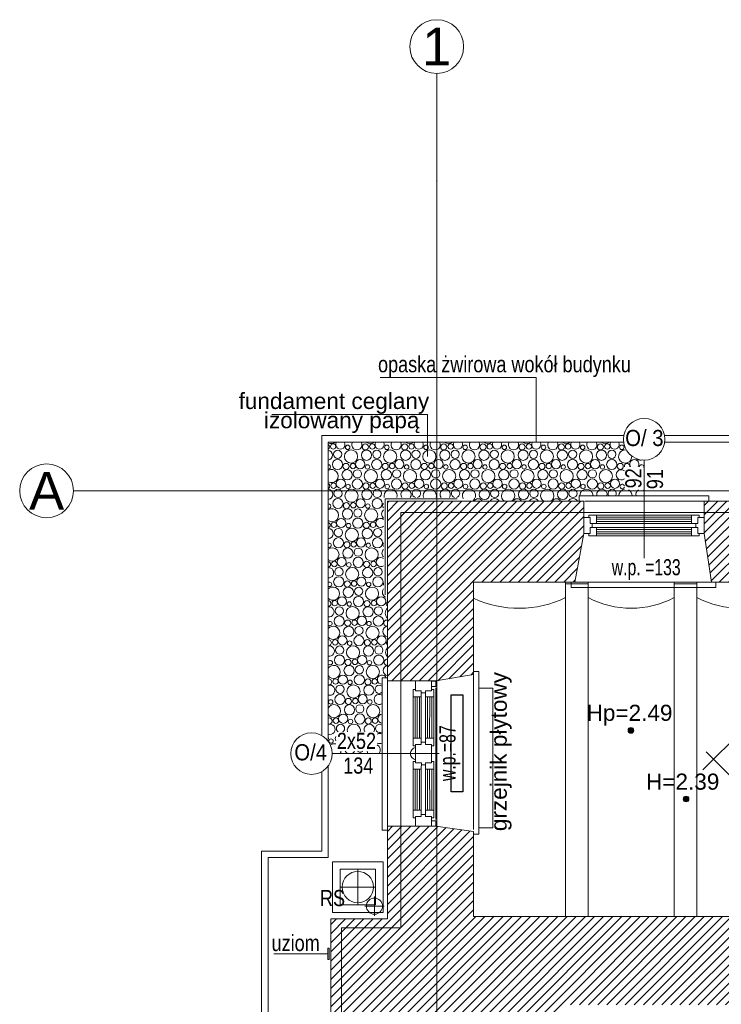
# Model space of a CAD drawing. Header units: millimetres. Extents: x -573548 to 674770, y -184010 to -47794.
# Tile 74 of 181: x 76748 to 83263, y -98193 to -89042. Entities that reach past the tile are written whole.
import ezdxf
from ezdxf.enums import TextEntityAlignment as Align

# ---------------------------------------------------------------- set-up
doc = ezdxf.new("R2010")
doc.units = ezdxf.units.MM
for name, color, linetype, lineweight in [('_PG_URZADZENIA ELEKTR', 150, 'Continuous', 35), ('A.02 RZUT PIWNICY_is$0$A-WYSOKOSCI_Nr_pióra__7', 8, 'Continuous', 9), ('A.02 RZUT PIWNICY_is$0$detalokna_Nr_pióra__2', 8, 'Continuous', 9), ('A.02 RZUT PIWNICY_is$0$detalokna_Nr_pióra__8', 8, 'Continuous', 9), ('A.02 RZUT PIWNICY_is$0$GRZEJNIK_Nr_pióra__1', 8, 'Continuous', 9), ('A.02 RZUT PIWNICY_is$0$HATCH_Nr_pióra__18', 8, 'Continuous', 9), ('A.02 RZUT PIWNICY_is$0$Nowe_A-OKNA-OPIS_Nr_pióra__59', 8, 'Continuous', 9), ('A.02 RZUT PIWNICY_is$0$Nowe_A_okno_Nr_pióra__59', 8, 'Continuous', 9), ('A.02 RZUT PIWNICY_is$0$OBRYS PARTERU#1_Nr_pióra__1', 8, 'Continuous', 9), ('A.02 RZUT PIWNICY_is$0$opaska_Nr_pióra__1', 8, 'Continuous', 9), ('A.02 RZUT PIWNICY_is$0$opisy inne_Nr_pióra__1', 8, 'Continuous', 9), ('A.02 RZUT PIWNICY_is$0$opisy inne_Nr_pióra__10', 8, 'Continuous', 9), ('A.02 RZUT PIWNICY_is$0$OSIE_Nr_pióra__1', 8, 'Continuous', 9), ('A.02 RZUT PIWNICY_is$0$PARAPET_Nr_pióra__7', 8, 'Continuous', 9), ('A.02 RZUT PIWNICY_is$0$POSADZKI_Nr_pióra__18', 8, 'Continuous', 9), ('A.02 RZUT PIWNICY_is$0$RURY SPUSTOWE_Nr_pióra__3', 8, 'Continuous', 9), ('A.02 RZUT PIWNICY_is$0$strop_cieniej_Nr_pióra__1', 8, 'Continuous', 9), ('A.02 RZUT PIWNICY_is$0$strop_Nr_pióra__1', 8, 'Continuous', 9), ('A.02 RZUT PIWNICY_is$0$Structural - Bearing_Nr_pióra__21', 8, 'Continuous', 9), ('A.02 RZUT PIWNICY_is$0$Structural - Grid', 8, 'Continuous', 9), ('A.02 RZUT PIWNICY_is$0$Structural - Grid_Nr_pióra__17', 8, 'Continuous', 9), ('A.02 RZUT PIWNICY_is$0$UZOIM#3_Nr_pióra__2', 8, 'Continuous', 9)]:
    doc.layers.add(name, color=color, linetype=linetype, lineweight=lineweight)
doc.styles.add('A.02 RZUT PIWNICY_is$0$STYL_AUTOMATYCZNY_1', font='arial.ttf')
doc.styles.add('A.02 RZUT PIWNICY_is$0$STYL_AUTOMATYCZNY_4', font='arial.ttf', dxfattribs={"width": 0.8})
doc.styles.add('A.02 RZUT PIWNICY_is$0$STYL_AUTOMATYCZNY_5', font='arial.ttf', dxfattribs={"width": 0.7})
doc.styles.add('A.02 RZUT PIWNICY_is$0$STYL_AUTOMATYCZNY_6', font='arial.ttf', dxfattribs={"width": 0.9})
pattern_1 = [(45, (0, 0), (-42.426407, 42.426407), [])]

# ---------------------------------------------------------------- blocks, each defined once
blk = doc.blocks.new('*X80')
at = {"layer": 'A.02 RZUT PIWNICY_is$0$HATCH_Nr_pióra__18'}
for centre, radius in [((80229.1, -93008.5), 25.1), ((80270.9, -93080.6), 38.4), ((80395, -93101.8), 61.2), ((80363.8, -93016.2), 20.7), ((80538.6, -93089.4), 47.7), ((80528.9, -93012), 28.6), ((80592.8, -93008.5), 25.1), ((80634.6, -93080.6), 38.4), ((80758.7, -93101.8), 61.2), ((80727.5, -93016.2), 20.7), ((80902.3, -93089.4), 47.7), ((80892.6, -93012), 28.6), ((80956.5, -93008.5), 25.1), ((80998.3, -93080.6), 38.4), ((81122.4, -93101.8), 61.2), ((81091.2, -93016.2), 20.7), ((81266, -93089.4), 47.7), ((81256.4, -93012), 28.6), ((81320.2, -93008.5), 25.1), ((81362, -93080.6), 38.4), ((81486.2, -93101.8), 61.2), ((81454.9, -93016.2), 20.7), ((81629.7, -93089.4), 47.7), ((81620.1, -93012), 28.6), ((81683.9, -93008.5), 25.1), ((81725.8, -93080.6), 38.4), ((81849.9, -93101.8), 61.2), ((81818.6, -93016.2), 20.7), ((81993.4, -93089.4), 47.7), ((81983.8, -93012), 28.6), ((82047.6, -93008.5), 25.1), ((82089.5, -93080.6), 38.4), ((82213.6, -93101.8), 61.2), ((82182.3, -93016.2), 20.7), ((82357.1, -93089.4), 47.7), ((82347.5, -93012), 28.6), ((82411.3, -93008.5), 25.1), ((82453.2, -93080.6), 38.4), ((82577.3, -93101.8), 61.2), ((82546, -93016.2), 20.7), ((82720.8, -93089.4), 47.7), ((82711.2, -93012), 28.6), ((82775, -93008.5), 25.1), ((82816.9, -93080.6), 38.4), ((82909.8, -93016.2), 20.7), ((80269.9, -93174.9), 47.3), ((80480.1, -93172.7), 42.6), ((80633.6, -93174.9), 47.3), ((80843.8, -93172.7), 42.6), ((80997.3, -93174.9), 47.3), ((81207.6, -93172.7), 42.6), ((81361, -93174.9), 47.3), ((81571.3, -93172.7), 42.6), ((81724.7, -93174.9), 47.3), ((81935, -93172.7), 42.6), ((82088.4, -93174.9), 47.3), ((82298.7, -93172.7), 42.6), ((82452.2, -93174.9), 47.3), ((82662.4, -93172.7), 42.6), ((82815.9, -93174.9), 47.3), ((80358.6, -93271.4), 47.7), ((80348.9, -93194), 28.6), ((80412.8, -93190.5), 25.1), ((80454.6, -93262.5), 38.4), ((80578.7, -93283.8), 61.2), ((80547.5, -93198.2), 20.7), ((80722.3, -93271.4), 47.7), ((80712.6, -93194), 28.6), ((80776.5, -93190.5), 25.1), ((80818.3, -93262.5), 38.4), ((80942.4, -93283.8), 61.2), ((80911.2, -93198.2), 20.7), ((81086, -93271.4), 47.7), ((81076.4, -93194), 28.6), ((81140.2, -93190.5), 25.1), ((81182, -93262.5), 38.4), ((81306.2, -93283.8), 61.2), ((81274.9, -93198.2), 20.7), ((81449.7, -93271.4), 47.7), ((81440.1, -93194), 28.6), ((81503.9, -93190.5), 25.1), ((81545.8, -93262.5), 38.4), ((81669.9, -93283.8), 61.2), ((81638.6, -93198.2), 20.7), ((81813.4, -93271.4), 47.7), ((81803.8, -93194), 28.6), ((81867.6, -93190.5), 25.1), ((81909.5, -93262.5), 38.4), ((82033.6, -93283.8), 61.2), ((82002.3, -93198.2), 20.7), ((82177.1, -93271.4), 47.7), ((82167.5, -93194), 28.6), ((82231.3, -93190.5), 25.1), ((82273.2, -93262.5), 38.4), ((82397.3, -93283.8), 61.2), ((82366, -93198.2), 20.7), ((82540.8, -93271.4), 47.7), ((82531.2, -93194), 28.6), ((82595, -93190.5), 25.1), ((82636.9, -93262.5), 38.4), ((82761, -93283.8), 61.2), ((82729.8, -93198.2), 20.7), ((82894.9, -93194), 28.6), ((80300.1, -93354.7), 42.6), ((80453.6, -93356.9), 47.3), ((80663.8, -93354.7), 42.6), ((80817.3, -93356.9), 47.3), ((81027.6, -93354.7), 42.6), ((81181, -93356.9), 47.3), ((81391.3, -93354.7), 42.6), ((81544.7, -93356.9), 47.3), ((81755, -93354.7), 42.6), ((81908.4, -93356.9), 47.3), ((82118.7, -93354.7), 42.6), ((82272.2, -93356.9), 47.3), ((82482.4, -93354.7), 42.6), ((82635.9, -93356.9), 47.3), ((82846.1, -93354.7), 42.6), ((80232.8, -93372.5), 25.1), ((80274.6, -93444.5), 38.4), ((80398.7, -93465.8), 61.2), ((80367.5, -93380.2), 20.7), ((80542.3, -93453.4), 47.7), ((80532.6, -93376), 28.6), ((80596.5, -93372.5), 25.1), ((80638.3, -93444.5), 38.4), ((80731.2, -93380.2), 20.7), ((80896.4, -93376), 28.6), ((80960.2, -93372.5), 25.1), ((81094.9, -93380.2), 20.7), ((81260.1, -93376), 28.6), ((81323.9, -93372.5), 25.1), ((81458.6, -93380.2), 20.7), ((81633.4, -93453.4), 47.7), ((81623.8, -93376), 28.6), ((81687.6, -93372.5), 25.1), ((81729.5, -93444.5), 38.4), ((81822.3, -93380.2), 20.7), ((81997.1, -93453.4), 47.7), ((81987.5, -93376), 28.6), ((82051.3, -93372.5), 25.1), ((82093.2, -93444.5), 38.4), ((82186, -93380.2), 20.7), ((82360.8, -93453.4), 47.7), ((82351.2, -93376), 28.6), ((82415, -93372.5), 25.1), ((82456.9, -93444.5), 38.4), ((82549.8, -93380.2), 20.7), ((82714.9, -93376), 28.6), ((82778.7, -93372.5), 25.1), ((80273.6, -93538.9), 47.3), ((80483.8, -93536.7), 42.6), ((80637.3, -93538.9), 47.3), ((80362.3, -93635.4), 47.7), ((80352.6, -93558), 28.6), ((80416.5, -93554.5), 25.1), ((80458.3, -93626.5), 38.4), ((80582.4, -93647.8), 61.2), ((80551.2, -93562.2), 20.7), ((80303.8, -93718.7), 42.6), ((80457.3, -93720.9), 47.3), ((80236.5, -93736.5), 25.1), ((80278.3, -93808.5), 38.4), ((80402.4, -93829.8), 61.2), ((80371.2, -93744.2), 20.7), ((80546, -93817.4), 47.7), ((80536.4, -93740), 28.6), ((80600.2, -93736.5), 25.1), ((80642, -93808.5), 38.4), ((80277.3, -93902.9), 47.3), ((80487.6, -93900.7), 42.6), ((80641, -93902.9), 47.3), ((80366, -93999.4), 47.7), ((80356.4, -93922), 28.6), ((80420.2, -93918.5), 25.1), ((80462, -93990.5), 38.4), ((80586.2, -94011.8), 61.2), ((80554.9, -93926.2), 20.7), ((80307.6, -94082.7), 42.6), ((80461, -94084.9), 47.3), ((80240.2, -94100.5), 25.1), ((80282, -94172.5), 38.4), ((80406.2, -94193.8), 61.2), ((80374.9, -94108.2), 20.7), ((80549.7, -94181.3), 47.7), ((80540.1, -94104), 28.6), ((80603.9, -94100.5), 25.1), ((80645.8, -94172.5), 38.4), ((80281, -94266.9), 47.3), ((80491.3, -94264.7), 42.6), ((80644.7, -94266.9), 47.3), ((80369.7, -94363.3), 47.7), ((80360.1, -94286), 28.6), ((80423.9, -94282.5), 25.1), ((80465.8, -94354.5), 38.4), ((80589.9, -94375.8), 61.2), ((80558.6, -94290.1), 20.7), ((80311.3, -94446.7), 42.6), ((80464.7, -94448.9), 47.3), ((80675, -94446.7), 42.6), ((80243.9, -94464.5), 25.1), ((80285.8, -94536.5), 38.4), ((80409.9, -94557.8), 61.2), ((80378.6, -94472.1), 20.7), ((80553.4, -94545.3), 47.7), ((80543.8, -94468), 28.6), ((80607.6, -94464.5), 25.1), ((80649.5, -94536.5), 38.4), ((80284.7, -94630.9), 47.3), ((80495, -94628.7), 42.6), ((80648.4, -94630.9), 47.3), ((80373.4, -94727.3), 47.7), ((80363.8, -94650), 28.6), ((80427.6, -94646.4), 25.1), ((80469.5, -94718.5), 38.4), ((80593.6, -94739.8), 61.2), ((80562.3, -94654.1), 20.7), ((80315, -94810.7), 42.6), ((80468.4, -94812.9), 47.3), ((80678.7, -94810.7), 42.6), ((80247.6, -94828.4), 25.1), ((80289.5, -94900.5), 38.4), ((80413.6, -94921.8), 61.2), ((80382.3, -94836.1), 20.7), ((80557.1, -94909.3), 47.7), ((80547.5, -94832), 28.6), ((80611.3, -94828.4), 25.1), ((80653.2, -94900.5), 38.4), ((80288.4, -94994.9), 47.3), ((80498.7, -94992.7), 42.6), ((80652.2, -94994.9), 47.3), ((80377.1, -95091.3), 47.7), ((80367.5, -95014), 28.6), ((80431.3, -95010.4), 25.1), ((80473.2, -95082.5), 38.4), ((80597.3, -95103.8), 61.2), ((80566, -95018.1), 20.7), ((80318.7, -95174.7), 42.6), ((80472.2, -95176.9), 47.3), ((80251.3, -95192.4), 25.1), ((80293.2, -95264.5), 38.4), ((80417.3, -95285.8), 61.2), ((80386, -95200.1), 20.7), ((80560.8, -95273.3), 47.7), ((80551.2, -95196), 28.6), ((80615, -95192.4), 25.1), ((80292.2, -95358.9), 47.3), ((80502.4, -95356.7), 42.6), ((80206, -95382.1), 20.7), ((80380.8, -95455.3), 47.7), ((80371.2, -95378), 28.6), ((80435, -95374.4), 25.1), ((80476.9, -95446.5), 38.4), ((80601, -95467.8), 61.2), ((80569.8, -95382.1), 20.7), ((80255, -95556.4), 25.1), ((80322.4, -95538.7), 42.6), ((80475.9, -95540.9), 47.3), ((80554.9, -95560), 28.6), ((80618.7, -95556.4), 25.1), ((80389.8, -95564.1), 20.7), ((80209.8, -95746.1), 20.7)]:
    blk.add_circle(centre, radius, dxfattribs=at)
for centre, radius, start, end in [((80211.3, -92919.8), 61.2, 242.29201, 308.40335), ((80296.4, -92990.8), 42.6, 147.36184, 32.63816), ((80449.9, -92992.9), 47.3, 147.93267, 32.06733), ((80575, -92919.8), 61.2, 231.59665, 308.40335), ((80660.1, -92990.8), 42.6, 147.36184, 32.63816), ((80813.6, -92992.9), 47.3, 147.93267, 32.06733), ((80938.7, -92919.8), 61.2, 231.59665, 308.40335), ((81023.8, -92990.8), 42.6, 147.36184, 32.63816), ((81177.3, -92992.9), 47.3, 147.93267, 32.06733), ((81302.4, -92919.8), 61.2, 231.59665, 308.40335), ((81387.6, -92990.8), 42.6, 147.36184, 32.63816), ((81541, -92992.9), 47.3, 147.93267, 32.06733), ((81666.2, -92919.8), 61.2, 231.59665, 308.40335), ((81751.3, -92990.8), 42.6, 147.36184, 32.63816), ((81904.7, -92992.9), 47.3, 147.93267, 32.06733), ((82029.9, -92919.8), 61.2, 231.59665, 308.40335), ((82115, -92990.8), 42.6, 147.36184, 32.63816), ((82268.4, -92992.9), 47.3, 147.93267, 32.06733), ((82393.6, -92919.8), 61.2, 231.59665, 308.40335), ((82478.7, -92990.8), 42.6, 147.36184, 32.63816), ((82632.2, -92992.9), 47.3, 147.93267, 32.06733), ((82757.3, -92919.8), 61.2, 231.59665, 308.40335), ((82842.4, -92990.8), 42.6, 147.36184, 32.63816), ((80165.2, -93012), 28.6, 308.08869, 51.91131), ((80174.9, -93089.4), 47.7, 279.62132, 80.37868), ((82941, -93101.8), 61.2, 77.37201, 7.4071), ((83026.1, -93172.7), 42.6, 326.33633, 213.66367), ((83084.6, -93089.4), 47.7, 224.06284, 294.82733), ((80183.8, -93198.2), 20.7, 267.39941, 92.60059), ((80215, -93283.8), 61.2, 238.29574, 121.70426), ((82904.6, -93271.4), 47.7, 53.07804, 306.92196), ((82958.7, -93190.5), 25.1, 346.49089, 193.50911), ((83093.5, -93198.2), 20.7, 342.75418, 174.91077), ((83124.7, -93283.8), 61.2, 97.93729, 100.81374), ((80168.9, -93376), 28.6, 299.15612, 60.84388), ((80178.6, -93453.4), 47.7, 275.1301, 84.8699), ((80762.4, -93465.8), 61.2, 344.84684, 195.15316), ((80906, -93453.4), 47.7, 323.37756, 216.62244), ((81002, -93444.5), 38.4, 283.62026, 256.37974), ((81126.2, -93465.8), 61.2, 344.84684, 195.15316), ((81269.7, -93453.4), 47.7, 323.37756, 216.62244), ((81365.8, -93444.5), 38.4, 283.62026, 256.37974), ((81489.9, -93465.8), 61.2, 308.35371, 206.88249), ((81853.6, -93465.8), 61.2, 301.87647, 238.12353), ((82217.3, -93465.8), 61.2, 301.87647, 238.12353), ((82581, -93465.8), 61.2, 358.14526, 181.85474), ((82724.6, -93453.4), 47.7, 342.38259, 197.61741), ((82820.6, -93444.5), 38.4, 322.67368, 217.32632), ((82944.7, -93465.8), 61.2, 100.81374, 181.85474), ((82913.5, -93380.2), 20.7, 17.24582, 342.75418), ((82944.7, -93465.8), 61.2, 358.14526, 62.01981), ((83088.3, -93453.4), 47.7, 119.30697, 197.61741), ((83088.3, -93453.4), 47.7, 54.08681, 60.69303), ((83124.7, -93283.8), 61.2, 259.18626, 262.06271), ((81575, -93536.7), 42.6, 26.42724, 150.84487), ((81728.4, -93538.9), 47.3, 26.49532, 153.50468), ((81938.7, -93536.7), 42.6, 26.42724, 153.57276), ((82092.2, -93538.9), 47.3, 26.49532, 153.50468), ((82302.4, -93536.7), 42.6, 26.42724, 153.57276), ((82455.9, -93538.9), 47.3, 26.49532, 153.50468), ((80187.5, -93562.2), 20.7, 257.01532, 102.98468), ((80218.7, -93647.8), 61.2, 234.11895, 125.88105), ((80726, -93635.4), 47.7, 127.63344, 232.36656), ((80716.4, -93558), 28.6, 132.91811, 227.08189), ((80667.6, -93718.7), 42.6, 46.42285, 313.57715), ((80172.6, -93740), 28.6, 290.94684, 69.05316), ((80182.3, -93817.4), 47.7, 270.67034, 89.32966), ((80191.2, -93926.2), 20.7, 246.17104, 113.82896), ((80222.4, -94011.8), 61.2, 229.70872, 130.29128), ((80729.7, -93999.4), 47.7, 133.49771, 226.50229), ((80720.1, -93922), 28.6, 144.15868, 215.84132), ((80671.3, -94082.7), 42.6, 52.97251, 307.02749), ((80176.4, -94104), 28.6, 283.1683, 76.8317), ((80186, -94181.3), 47.7, 266.21466, 93.78534), ((80194.9, -94290.1), 20.7, 234.31526, 125.68474), ((80226.2, -94375.8), 61.2, 224.98895, 135.01105), ((80733.4, -94363.3), 47.7, 139.99993, 253.17513), ((80723.8, -94286), 28.6, 160.10726, 199.89274), ((80180.1, -94468), 28.6, 275.63108, 84.36892), ((80189.7, -94545.3), 47.7, 261.73587, 98.26413), ((80773.6, -94557.8), 61.2, 131.68366, 228.31634), ((80742.3, -94472.1), 20.7, 117.27839, 242.72161), ((80198.6, -94654.1), 20.7, 220.30233, 139.69767), ((80229.9, -94739.8), 61.2, 219.84214, 140.15786), ((80737.1, -94727.3), 47.7, 95.13805, 264.86195), ((80727.5, -94650), 28.6, 79.13268, 280.86732), ((80183.8, -94832), 28.6, 268.19106, 91.80894), ((80193.4, -94909.3), 47.7, 257.2055, 102.7945), ((80777.3, -94921.8), 61.2, 136.51768, 223.48232), ((80746, -94836.1), 20.7, 129.61543, 230.38457), ((80202.3, -95018.1), 20.7, 199.61677, 160.38323), ((80233.6, -95103.8), 61.2, 214.06712, 145.93288), ((80740.8, -95091.3), 47.7, 99.62935, 260.37065), ((80731.2, -95014), 28.6, 86.62643, 273.37357), ((80682.4, -95174.7), 42.6, 20.33982, 270.6487), ((80187.5, -95196), 28.6, 260.72018, 99.27982), ((80197.1, -95273.3), 47.7, 252.59207, 107.40793), ((80656.9, -95264.5), 38.4, 47.35135, 312.64865), ((80655.9, -95358.9), 47.3, 55.1925, 304.8075), ((80237.3, -95467.8), 61.2, 207.25823, 152.74177), ((80191.2, -95560), 28.6, 253.08542, 106.91458), ((80686.1, -95538.7), 42.6, 94.34781, 265.65219), ((80200.8, -95637.3), 47.7, 247.85876, 112.14124), ((80296.9, -95628.5), 38.4, 304.79841, 235.20159), ((80421, -95649.8), 61.2, 350.38861, 189.61139), ((80564.6, -95637.3), 47.7, 331.61676, 208.38324), ((80660.6, -95628.5), 38.4, 54.49064, 305.50936), ((80142.4, -95720.7), 42.6, 342.05607, 17.94393), ((80295.9, -95722.9), 47.3, 154.80217, 205.19783), ((80659.6, -95722.9), 47.3, 60.49821, 117.63466), ((80241, -95831.8), 61.2, 78.63264, 129.74113), ((80659.6, -95722.9), 47.3, 242.36534, 299.50179), ((80604.7, -95831.8), 61.2, 329.53207, 57.45651), ((80241, -95831.8), 61.2, 329.53207, 352.27875), ((80326.1, -95902.7), 42.6, 69.59276, 110.40724), ((80384.6, -95819.3), 47.7, 205.69134, 245.74782), ((80384.6, -95819.3), 47.7, 294.25218, 334.30866), ((80480.6, -95810.5), 38.4, 230.27493, 309.72507), ((80479.6, -95904.9), 47.3, 62.72378, 117.27622), ((80604.7, -95831.8), 61.2, 187.72125, 210.46793), ((80689.8, -95902.7), 42.6, 99.37777, 110.40724)]:
    blk.add_arc(centre, radius, start, end, dxfattribs=at)
blk = doc.blocks.new('A.02 RZUT PIWNICY_is$0$Wypełnienie_1_1')
at = {"layer": 'A.02 RZUT PIWNICY_is$0$HATCH_Nr_pióra__18'}
blk.add_blockref('*X80', (0, 0), dxfattribs=at)
blk = doc.blocks.new('A.02 RZUT PIWNICY_is$0$Standardowy znacznik osi_2')
at = {"layer": 'A.02 RZUT PIWNICY_is$0$Structural - Grid_Nr_pióra__17'}
for p, q in [((1000, 0), (17853.1, 0)), ((17853.1, 0), (18853.1, 0))]:
    blk.add_line(p, q, dxfattribs=at)
blk.add_circle((19103.1, 0), 250, dxfattribs=at)
blk.add_point((17853.1, 0), dxfattribs=at)
blk.add_point((17853.1, 0), dxfattribs=at)
at = {"layer": 'A.02 RZUT PIWNICY_is$0$Structural - Grid_Nr_pióra__17', "style": 'A.02 RZUT PIWNICY_is$0$STYL_AUTOMATYCZNY_1'}
for tag, p in [('AC_MarkerText_1_0', (5, -80)), ('AC_MarkerText_1_1', (19358.1, -80))]:
    blk.add_attdef(tag, text='', height=350, rotation=270, dxfattribs=at).set_placement(p, align=Align.TOP_CENTER)
blk = doc.blocks.new('A.02 RZUT PIWNICY_is$0$Standardowy znacznik osi_3')
at = {"layer": 'A.02 RZUT PIWNICY_is$0$Structural - Grid_Nr_pióra__17'}
for p, q in [((2962.2, 0), (40906.6, 0)), ((40906.6, 0), (43868.7, 0))]:
    blk.add_line(p, q, dxfattribs=at)
blk.add_circle((44118.7, 0), 250, dxfattribs=at)
blk.add_point((40906.6, 0), dxfattribs=at)
blk.add_point((40906.6, 0), dxfattribs=at)
at = {"layer": 'A.02 RZUT PIWNICY_is$0$Structural - Grid_Nr_pióra__17', "style": 'A.02 RZUT PIWNICY_is$0$STYL_AUTOMATYCZNY_1'}
for tag, p in [('AC_MarkerText_1_0', (-250, -335)), ('AC_MarkerText_1_1', (44118.7, -335))]:
    blk.add_attdef(tag, text='', height=350, rotation=180, dxfattribs=at).set_placement(p, align=Align.TOP_CENTER)
blk = doc.blocks.new('A.02 RZUT PIWNICY_is')
at = {"layer": 'A.02 RZUT PIWNICY_is$0$A-WYSOKOSCI_Nr_pióra__7'}
for points in [[(83020.8, -95646.6, 1), (82967.4, -95646.6, 1)], [(83533.7, -96284.5, 1), (83480.3, -96284.5, 1)]]:
    blk.add_hatch(color=256, dxfattribs=at).paths.add_polyline_path(points)
at = {"layer": 'A.02 RZUT PIWNICY_is$0$HATCH_Nr_pióra__18'}
h = blk.add_hatch(dxfattribs=at)
h.set_pattern_fill('Common_Brick_0001', color=256, style=0, pattern_type=2)
h.set_pattern_definition(pattern_1)
h.paths.add_polyline_path([(80732.9, -95187.8), (80856, -95187.8), (81182.9, -95187.8), (81532.9, -95127.9), (81532.9, -94267.9), (82473.2, -94267.8), (82556, -93817.8), (82556, -93667.8), (82556, -93622.2), (82556, -93517.8), (80732.9, -93517.8)])
h = blk.add_hatch(dxfattribs=at)
h.set_pattern_fill('Common_Brick_0001', color=256, style=0, pattern_type=2)
h.set_pattern_definition(pattern_1)
h.paths.add_polyline_path([(83969.4, -93517.8), (83676, -93517.8), (83676, -93622.2), (83676, -93667.8), (83676, -93817.8), (83744, -94267.8), (85436, -94267.8), (85436, -94147.8), (85361.7, -94147.8), (85406, -93817.8), (85406, -93622.2), (85406, -93517.8), (84931.5, -93517.8), (84441.9, -93517.8)])
h = blk.add_hatch(dxfattribs=at)
h.set_pattern_fill('Common_Brick_0001', color=256, style=0, pattern_type=2)
h.set_pattern_definition(pattern_1)
h.paths.add_polyline_path([(80206.7, -101287.8), (82317.3, -101287.8), (82317.3, -102137.8), (82734.7, -102137.9), (83067.7, -102085.5), (83067.7, -102058.3), (83067.7, -101303.1), (84554.4, -101302.8), (84547.7, -100943.1), (85547.7, -100943.1), (85547.7, -101303.1), (86317, -101302.8, 0.000082), (86317.7, -101303), (86327.3, -100636.4), (86327.3, -100533.1), (82257.3, -100533.1), (80967.3, -100533.1), (80967.3, -99531.1), (85307.3, -99531.1), (85307.3, -99671.1), (85757.3, -99671.1), (85757.1, -98975.4), (85497.3, -98975.4), (85497.3, -99095.4), (85437.3, -99095.4), (85437.3, -99215.4), (85247.3, -99215.4), (85247.3, -99406.1), (84077.3, -99419), (84077.3, -99259), (82357.3, -99266.1), (82357.3, -98196.1), (85407.3, -98196.1), (85408.8, -98267.6), (85757.1, -98266.4), (85757.3, -98151.2), (87457.3, -98131.1), (87457.3, -98756.1), (88297.3, -98756.1), (88297.3, -98658.1), (88407.4, -98658.1), (88442.4, -98148.1), (88332.4, -98148.1), (88302.4, -97208.1), (87462.3, -97197.8), (87462.3, -97377.8), (81532.9, -97377.8), (81532.9, -96587.8), (81182.9, -96537.7), (80732.9, -96537.8), (80732.9, -96574.1), (80732.9, -97397.8), (80206.7, -97397.8)])
at = {"layer": 'A.02 RZUT PIWNICY_is$0$A-WYSOKOSCI_Nr_pióra__7'}
for centre in [(82994.1, -95646.6), (83507, -96284.5)]:
    blk.add_circle(centre, 26.7, dxfattribs=at)
at = {"layer": 'A.02 RZUT PIWNICY_is$0$detalokna_Nr_pióra__2'}
for points in [[(82513.2, -93517.8), (82513.2, -93467.8), (83719.2, -93467.8), (83719.2, -93517.8)], [(82440.4, -94267.8), (82440.4, -94317.8), (83783.1, -94317.8), (83783.1, -94267.8)], [(80732.9, -95159.9), (80682.9, -95159.9), (80682.9, -96574.1), (80732.9, -96574.1)], [(81532.9, -95100.7), (81582.9, -95100.7), (81582.9, -96610), (81532.9, -96610)]]:
    blk.add_lwpolyline(points, dxfattribs=at)
at = {"layer": 'A.02 RZUT PIWNICY_is$0$detalokna_Nr_pióra__8'}
for p, q in [((83676, -93517.8), (82566, -93517.8)), ((83744, -94267.8), (82473.2, -94267.8)), ((81532.9, -95127.9), (81532.9, -96568.7)), ((80732.9, -95187.8), (80732.9, -96537.8)), ((81182.9, -95250.7), (81182.9, -96474.9))]:
    blk.add_line(p, q, dxfattribs=at)
at = {"layer": 'A.02 RZUT PIWNICY_is$0$GRZEJNIK_Nr_pióra__1'}
blk.add_lwpolyline([(81712.9, -96553), (81712.9, -95253), (81582.9, -95253), (81582.9, -96553)], close=True, dxfattribs=at)
at = {"layer": 'A.02 RZUT PIWNICY_is$0$Nowe_A-OKNA-OPIS_Nr_pióra__59'}
for p, q in [((83116.2, -94044.9), (83116.2, -93134.8)), ((81213.1, -95862.8), (80220.7, -95862.8))]:
    blk.add_line(p, q, dxfattribs=at)
for centre in [(83117.3, -92941.8), (80027.7, -95862.8)]:
    blk.add_circle(centre, 193, dxfattribs=at)
at = {"layer": 'A.02 RZUT PIWNICY_is$0$Nowe_A_okno_Nr_pióra__59'}
for points in [[(82556, -93817.8), (82556, -93667.8), (82616, -93667.8), (82616, -93722.8), (82636, -93722.8), (82636, -93762.8), (82616, -93762.8), (82616, -93817.8)], [(82674.2, -93647.8), (82674.2, -93722.8), (82616, -93722.8), (82616, -93667.8), (82604.2, -93667.8), (82604.2, -93647.8)], [(83557.8, -93647.8), (83557.8, -93722.8), (83616, -93722.8), (83616, -93667.8), (83627.8, -93667.8), (83627.8, -93647.8)], [(83676, -93817.8), (83676, -93667.8), (83616, -93667.8), (83616, -93722.8), (83596, -93722.8), (83596, -93762.8), (83616, -93762.8), (83616, -93817.8)], [(82674.2, -93837.8), (82674.2, -93762.8), (82616, -93762.8), (82616, -93817.8), (82604.2, -93817.8), (82604.2, -93837.8)], [(83557.8, -93837.8), (83557.8, -93762.8), (83616, -93762.8), (83616, -93817.8), (83627.8, -93817.8), (83627.8, -93837.8)], [(81142.9, -95187.9), (80992.9, -95187.8), (80992.8, -95277.8), (81047.8, -95277.8), (81047.8, -95297.8), (81087.8, -95297.8), (81087.8, -95277.8), (81142.8, -95277.8)], [(81142.9, -95187.9), (81182.9, -95187.9), (81182.8, -95237.9), (81142.8, -95237.8)], [(80972.8, -95336), (81047.8, -95336), (81047.8, -95277.8), (80992.8, -95277.8), (80992.9, -95266), (80972.9, -95266)], [(81162.8, -95336), (81087.8, -95336), (81087.8, -95277.8), (81142.8, -95277.8), (81142.8, -95266), (81162.8, -95266.1)], [(80972.8, -95719.7), (81047.8, -95719.6), (81047.8, -95777.8), (80992.9, -95777.9), (80992.9, -95789.7), (80972.9, -95789.7)], [(81162.8, -95719.6), (81087.8, -95719.6), (81087.8, -95777.8), (81142.8, -95777.8), (81142.8, -95789.6), (81162.8, -95789.6)], [(80972.8, -96006), (81047.8, -96006.1), (81047.9, -95947.9), (80992.9, -95947.8), (80992.9, -95936), (80972.9, -95936)], [(81162.8, -96006.1), (81087.8, -96006.1), (81087.9, -95947.9), (81142.9, -95947.9), (81142.9, -95936.1), (81162.9, -95936.1)], [(80972.8, -96389.6), (81047.8, -96389.6), (81047.8, -96447.8), (80992.9, -96447.8), (80992.9, -96459.6), (80972.9, -96459.6)], [(81142.9, -96537.8), (80992.9, -96537.8), (80992.9, -96447.8), (81047.8, -96447.8), (81047.8, -96427.8), (81087.8, -96427.8), (81087.8, -96447.8), (81142.8, -96447.8)], [(81162.8, -96389.6), (81087.8, -96389.6), (81087.8, -96447.8), (81142.8, -96447.8), (81142.8, -96459.6), (81162.8, -96459.6)], [(81142.9, -96537.8), (81182.9, -96537.7), (81182.8, -96487.7), (81142.9, -96487.8)]]:
    blk.add_lwpolyline(points, close=True, dxfattribs=at)
for points in [[(83557.8, -93647.8), (82674.2, -93647.8)], [(82674.2, -93665.3), (83557.8, -93665.3)], [(82674.2, -93685.3), (83557.8, -93685.3)], [(82674.2, -93705.3), (83557.8, -93705.3)], [(82674.2, -93722.8), (83557.8, -93722.8)], [(82674.2, -93762.8), (83557.8, -93762.8)], [(82674.2, -93780.3), (83557.8, -93780.3)], [(82674.2, -93800.3), (83557.8, -93800.3)], [(82674.2, -93820.3), (83557.8, -93820.3)], [(83557.8, -93837.8), (82674.2, -93837.8)], [(80972.8, -95719.7), (80972.8, -95336)], [(80990.3, -95336), (80990.2, -95719.7)], [(81010.3, -95336), (81010.2, -95719.7)], [(81030.3, -95336), (81030.2, -95719.6)], [(81047.8, -95336), (81047.8, -95719.6)], [(81087.8, -95336), (81087.8, -95719.6)], [(81105.3, -95336), (81105.2, -95719.6)], [(81125.3, -95336), (81125.2, -95719.6)], [(81145.3, -95336), (81145.2, -95719.6)], [(81162.8, -95719.6), (81162.8, -95336)], [(80992.9, -95867.8), (80992.9, -95777.9), (81047.8, -95777.8), (81047.8, -95757.8), (81087.8, -95757.8), (81087.8, -95777.8), (81142.8, -95777.8), (81142.9, -95867.8), (81142.8, -95867.8)], [(80992.9, -95857.9), (80992.9, -95947.8), (81047.9, -95947.9), (81047.9, -95967.9), (81087.8, -95967.9), (81087.9, -95947.9), (81142.9, -95947.9), (81142.9, -95857.9), (81142.9, -95857.9)], [(80972.8, -96006), (80972.8, -96389.6)], [(80990.3, -96389.6), (80990.2, -96006)], [(81010.3, -96389.6), (81010.2, -96006)], [(81030.3, -96389.6), (81030.2, -96006.1)], [(81047.8, -96389.6), (81047.8, -96006.1)], [(81087.8, -96389.6), (81087.8, -96006.1)], [(81105.3, -96389.6), (81105.2, -96006.1)], [(81125.3, -96389.6), (81125.2, -96006.1)], [(81145.3, -96389.6), (81145.2, -96006.1)], [(81162.8, -96006.1), (81162.8, -96389.6)]]:
    blk.add_lwpolyline(points, dxfattribs=at)
blk.add_lwpolyline([(80992.9, -95919), (80992.9, -95806.7, 0.845314)], format="xyb", close=True, dxfattribs=at)
at = {"layer": 'A.02 RZUT PIWNICY_is$0$OBRYS PARTERU#1_Nr_pióra__1'}
blk.add_lwpolyline([(87547.3, -93022.2), (87547.3, -93622.2), (80856, -93622.2), (80856, -97482.2), (80306.7, -97482.2), (80306.7, -101132.2), (82397.3, -101132.2), (82397.3, -105082.2), (87537.3, -105082.2), (87537.3, -105471.8), (106939.7, -105472.5), (118516.4, -105372.5), (118516.4, -93022.2)], close=True, dxfattribs=at)
at = {"layer": 'A.02 RZUT PIWNICY_is$0$opaska_Nr_pióra__1'}
for points in [[(82927.3, -92907.8), (80122.9, -92907.8), (80122.9, -95694.9)], [(82926, -92967.8), (80182.9, -92967.8), (80182.9, -95748)], [(85767.1, -92907.8), (83307.3, -92907.8)], [(85765.8, -92967.8), (83308.5, -92967.8)], [(80182.9, -95977.6), (80182.9, -96827.8), (79624.1, -96827.8), (79624.1, -101147.8), (80183.6, -101147.8)], [(80122.9, -96030.7), (80122.9, -96767.8), (79564.1, -96767.8), (79564.1, -101207.8), (80183.6, -101207.8)]]:
    blk.add_lwpolyline(points, dxfattribs=at)
for points in [[(80693.4, -96867.3), (80222.3, -96867.3), (80222.3, -97338.3), (80693.4, -97338.3)], [(80622.9, -96937.8), (80292.9, -96937.8), (80292.9, -97267.8), (80622.9, -97267.8)]]:
    blk.add_lwpolyline(points, close=True, dxfattribs=at)
blk.add_circle((80457.9, -97102.8), 145.8, dxfattribs=at)
at = {"layer": 'A.02 RZUT PIWNICY_is$0$opisy inne_Nr_pióra__1'}
for points in [[(80666.2, -92368.1), (82115.2, -92368.1), (82115.2, -92840), (82115.2, -92967.8)], [(79660.4, -92712.4), (81104.9, -92712.4), (81104.9, -92902.9), (81104.9, -93100.9)]]:
    blk.add_lwpolyline(points, dxfattribs=at)
at = {"layer": 'A.02 RZUT PIWNICY_is$0$opisy inne_Nr_pióra__10'}
for p, q in [((81382.1, -93495.6), (80710.7, -93495.6)), ((80710.7, -93495.6), (80710.7, -94387.5))]:
    blk.add_line(p, q, dxfattribs=at)
at = {"layer": 'A.02 RZUT PIWNICY_is$0$OSIE_Nr_pióra__1'}
for p, q in [((80457.9, -96937.8), (80457.9, -97267.8)), ((80622.9, -97102.8), (80292.9, -97102.8)), ((80612.3, -97370.2), (80612.3, -97190.2)), ((80522.3, -97280.2), (80702.3, -97280.2))]:
    blk.add_line(p, q, dxfattribs=at)
at = {"layer": 'A.02 RZUT PIWNICY_is$0$POSADZKI_Nr_pióra__18'}
for p, q in [((84457.9, -95217.5), (83661.2, -96014.3)), ((83693.7, -95847.4), (84494.8, -96648.5))]:
    blk.add_line(p, q, dxfattribs=at)
at = {"layer": 'A.02 RZUT PIWNICY_is$0$RURY SPUSTOWE_Nr_pióra__3'}
blk.add_circle((80612.3, -97280.2), 75, dxfattribs=at)
at = {"layer": 'A.02 RZUT PIWNICY_is$0$strop_cieniej_Nr_pióra__1'}
for p, q in [((82387.3, -94267.8), (82387.3, -97377.8)), ((82597.3, -94267.8), (82597.3, -97377.8)), ((83397.3, -94267.8), (83397.3, -97377.8)), ((83607.3, -94267.8), (83607.3, -97377.8))]:
    blk.add_line(p, q, dxfattribs=at)
at = {"layer": 'A.02 RZUT PIWNICY_is$0$strop_Nr_pióra__1'}
for points in [[(81532.9, -94419.2, 0.225869), (82387.3, -94412.3), (82387.3, -94283.8), (82597.3, -94283.8), (82597.3, -94412.3, 0.25), (83397.3, -94412.3), (83397.3, -94283.8), (83607.3, -94283.8), (83607.3, -94412.3)], [(83607.3, -94412.3, 0.246914), (84417.3, -94412.3), (84417.3, -94283.8), (84627.3, -94283.8), (84627.3, -94412.3, 0.267804), (85374.1, -94412.3), (85374.1, -94283.8), (85584.1, -94283.8), (85584.1, -94412.3, 0.245869), (86404.9, -94412.3), (86404.9, -94283.8), (86614.9, -94283.8), (86614.9, -94412.3, 0.231918), (87454.8, -94423)]]:
    blk.add_lwpolyline(points, format="xyb", dxfattribs=at)
at = {"layer": 'A.02 RZUT PIWNICY_is$0$Structural - Bearing_Nr_pióra__21'}
for p, q in [((80732.9, -93517.8), (80732.9, -95187.8)), ((82556, -93517.8), (80732.9, -93517.8)), ((82556, -93817.8), (82556, -93517.8)), ((83676, -93817.8), (83676, -93517.8)), ((85406, -93517.8), (83676, -93517.8)), ((82473.2, -94267.8), (82556, -93817.8)), ((83744, -94267.8), (83676, -93817.8)), ((82473.2, -94267.8), (81532.9, -94267.9)), ((81532.9, -94267.9), (81532.9, -95127.9)), ((85436, -94267.8), (83744, -94267.8)), ((81182.9, -95187.8), (81532.9, -95127.9)), ((81182.9, -95187.8), (80732.9, -95187.8)), ((80982.9, -95187.8), (81182.9, -95187.8)), ((81182.9, -96537.8), (80732.9, -96537.8)), ((80732.9, -96537.8), (80732.9, -97397.8)), ((80982.9, -96537.8), (81182.9, -96537.8)), ((81182.9, -96537.8), (81532.9, -96587.8)), ((81532.9, -96587.8), (81532.9, -97377.8)), ((80732.9, -97397.8), (80206.7, -97397.8)), ((80206.7, -97397.8), (80206.7, -101287.8)), ((87462.3, -97377.8), (81532.9, -97377.8))]:
    blk.add_line(p, q, dxfattribs=at)
at = {"layer": 'A.02 RZUT PIWNICY_is$0$UZOIM#3_Nr_pióra__2'}
blk.add_lwpolyline([(79676.5, -97724.2), (80178.7, -97724.2)], dxfattribs=at)
blk.add_lwpolyline([(80192.4, -97671.5), (80192.4, -97776.9), (80178.7, -97776.9), (80178.7, -97671.5)], close=True, dxfattribs=at)
at = {"layer": 'A.02 RZUT PIWNICY_is$0$HATCH_Nr_pióra__18'}
blk.add_blockref('A.02 RZUT PIWNICY_is$0$Wypełnienie_1_1', (0, 0), dxfattribs=at)
at = {"layer": 'A.02 RZUT PIWNICY_is$0$Structural - Grid'}
ref = blk.add_blockref('A.02 RZUT PIWNICY_is$0$Standardowy znacznik osi_2', (81191, -108395.1), dxfattribs=dict(at, zscale=1000, rotation=90))
ref.add_attrib('AC_MarkerText_1_1', '1', dxfattribs={"layer": 'A.02 RZUT PIWNICY_is$0$Structural - Grid_Nr_pióra__17', "color": 20, "lineweight": 15, "true_color": 0xf73328, "height": 350, "style": 'A.02 RZUT PIWNICY_is$0$STYL_AUTOMATYCZNY_1'}).set_placement((81191, -89116.9), align=Align.TOP_CENTER)
ref = blk.add_blockref('A.02 RZUT PIWNICY_is$0$Standardowy znacznik osi_3', (121686.6, -93420.2), dxfattribs=dict(at, zscale=1000, rotation=180))
ref.add_attrib('AC_MarkerText_1_1', 'A', dxfattribs={"layer": 'A.02 RZUT PIWNICY_is$0$Structural - Grid_Nr_pióra__17', "color": 20, "lineweight": 15, "true_color": 0xf73328, "height": 350, "style": 'A.02 RZUT PIWNICY_is$0$STYL_AUTOMATYCZNY_1'}).set_placement((77567.9, -93245.2), align=Align.TOP_CENTER)
at = {"layer": 'A.02 RZUT PIWNICY_is$0$A-WYSOKOSCI_Nr_pióra__7', "insert": (81788.8, -95843.8), "char_height": 150, "attachment_point": 5, "rotation": 90, "style": 'A.02 RZUT PIWNICY_is$0$STYL_AUTOMATYCZNY_1'}
blk.add_mtext('\\A1;{\\pqc;\\fArial|b0|i0|c238|p0;\\W1.000000;grzejnik płytowy}', dxfattribs=at)
at = {"layer": 'A.02 RZUT PIWNICY_is$0$A-WYSOKOSCI_Nr_pióra__7', "char_height": 150, "attachment_point": 5, "style": 'A.02 RZUT PIWNICY_is$0$STYL_AUTOMATYCZNY_1'}
for s, insert in [('\\A1;{\\pqc;\\fArial|b0|i0|c238|p0;\\W1.000000;Hp=2.49}', (82981.4, -95506.1)), ('\\A1;{\\pqc;\\fArial|b0|i0|c238|p0;\\W1.000000;H=2.39}', (83475.1, -96124))]:
    blk.add_mtext(s, dxfattribs=dict(at, insert=insert))
at = {"layer": 'A.02 RZUT PIWNICY_is$0$Nowe_A-OKNA-OPIS_Nr_pióra__59', "char_height": 150, "attachment_point": 5}
for s, insert, style in [('\\A1;{\\pqc;\\fArial|b0|i0|c238|p0;\\W0.900000;O/ 3}', (83119.2, -92930.3), 'A.02 RZUT PIWNICY_is$0$STYL_AUTOMATYCZNY_6'), ('\\A1;{\\pqc;\\fArial|b0|i0|c238|p0;\\W0.800000;2x52}', (80445.3, -95745.1), 'A.02 RZUT PIWNICY_is$0$STYL_AUTOMATYCZNY_4'), ('\\A1;{\\pqc;\\fArial|b0|i0|c238|p0;\\W0.900000;O/4}', (80020.3, -95851.3), 'A.02 RZUT PIWNICY_is$0$STYL_AUTOMATYCZNY_6'), ('\\A1;{\\pqc;\\fArial|b0|i0|c238|p0;\\W0.800000;134}', (80462.3, -95974.9), 'A.02 RZUT PIWNICY_is$0$STYL_AUTOMATYCZNY_4')]:
    blk.add_mtext(s, dxfattribs=dict(at, insert=insert, style=style))
at = {"layer": 'A.02 RZUT PIWNICY_is$0$Nowe_A-OKNA-OPIS_Nr_pióra__59', "char_height": 150, "attachment_point": 5, "rotation": 90, "style": 'A.02 RZUT PIWNICY_is$0$STYL_AUTOMATYCZNY_4'}
for s, insert in [('\\A1;{\\pqc;\\fArial|b0|i0|c238|p0;\\W0.800000;92}', (83018.3, -93304)), ('\\A1;{\\pqc;\\fArial|b0|i0|c238|p0;\\W0.800000;91}', (83218.4, -93312.1))]:
    blk.add_mtext(s, dxfattribs=dict(at, insert=insert))
at = {"layer": 'A.02 RZUT PIWNICY_is$0$opisy inne_Nr_pióra__1', "char_height": 150, "attachment_point": 5}
for s, insert, style in [('\\A1;{\\pqc;\\fArial|b0|i0|c238|p0;\\W0.800000;opaska żwirowa wokół budynku}', (81819.7, -92266.3), 'A.02 RZUT PIWNICY_is$0$STYL_AUTOMATYCZNY_4'), ('\\A1;{\\pqc;\\fArial|b0|i0|c238|p0;\\W1.000000;fundament ceglany}', (80235.7, -92607.6), 'A.02 RZUT PIWNICY_is$0$STYL_AUTOMATYCZNY_1'), ('\\A1;{\\pqc;\\fArial|b0|i0|c238|p0;\\W1.000000;izolowany papą}', (80308.2, -92786.3), 'A.02 RZUT PIWNICY_is$0$STYL_AUTOMATYCZNY_1'), ('\\A1;{\\pqc;\\fArial|b0|i0|c238|p0;\\W0.800000;RS}', (80223, -97206.1), 'A.02 RZUT PIWNICY_is$0$STYL_AUTOMATYCZNY_4')]:
    blk.add_mtext(s, dxfattribs=dict(at, insert=insert, style=style))
at = {"layer": 'A.02 RZUT PIWNICY_is$0$PARAPET_Nr_pióra__7', "insert": (83136.2, -94152.8), "char_height": 150, "attachment_point": 5, "style": 'A.02 RZUT PIWNICY_is$0$STYL_AUTOMATYCZNY_5'}
blk.add_mtext('\\A1;{\\pqc;\\fArial|b0|i0|c238|p0;\\W0.700000;w.p. =133}', dxfattribs=at)
at = {"layer": 'A.02 RZUT PIWNICY_is$0$PARAPET_Nr_pióra__7', "insert": (81312.9, -95858.7), "char_height": 150, "attachment_point": 5, "rotation": 90, "style": 'A.02 RZUT PIWNICY_is$0$STYL_AUTOMATYCZNY_5'}
blk.add_mtext('\\A1;{\\pqc;\\fArial|b0|i0|c238|p0;\\W0.700000;w.p.=87}', dxfattribs=at)
at = {"layer": 'A.02 RZUT PIWNICY_is$0$UZOIM#3_Nr_pióra__2', "insert": (79880.6, -97623.9), "char_height": 150, "attachment_point": 5, "style": 'A.02 RZUT PIWNICY_is$0$STYL_AUTOMATYCZNY_4'}
blk.add_mtext('\\A1;{\\pqc;\\fArial|b0|i0|c238|p0;\\W0.800000;uziom}', dxfattribs=at)

msp = doc.modelspace()

# ---------------------------------------------------------------- linework, layer by layer
at = {"layer": '_PG_URZADZENIA ELEKTR', "lineweight": 25}
msp.add_lwpolyline([(80754.355, -95317.315), (80864.482, -95317.315), (80864.482, -96216.434), (80754.355, -96216.434)], close=True, dxfattribs=at)

# ---------------------------------------------------------------- block references
at = {"ltscale": 10}
msp.add_blockref('A.02 RZUT PIWNICY_is', (-570.227, 0), dxfattribs=at)

doc.saveas('drawing.dxf')
